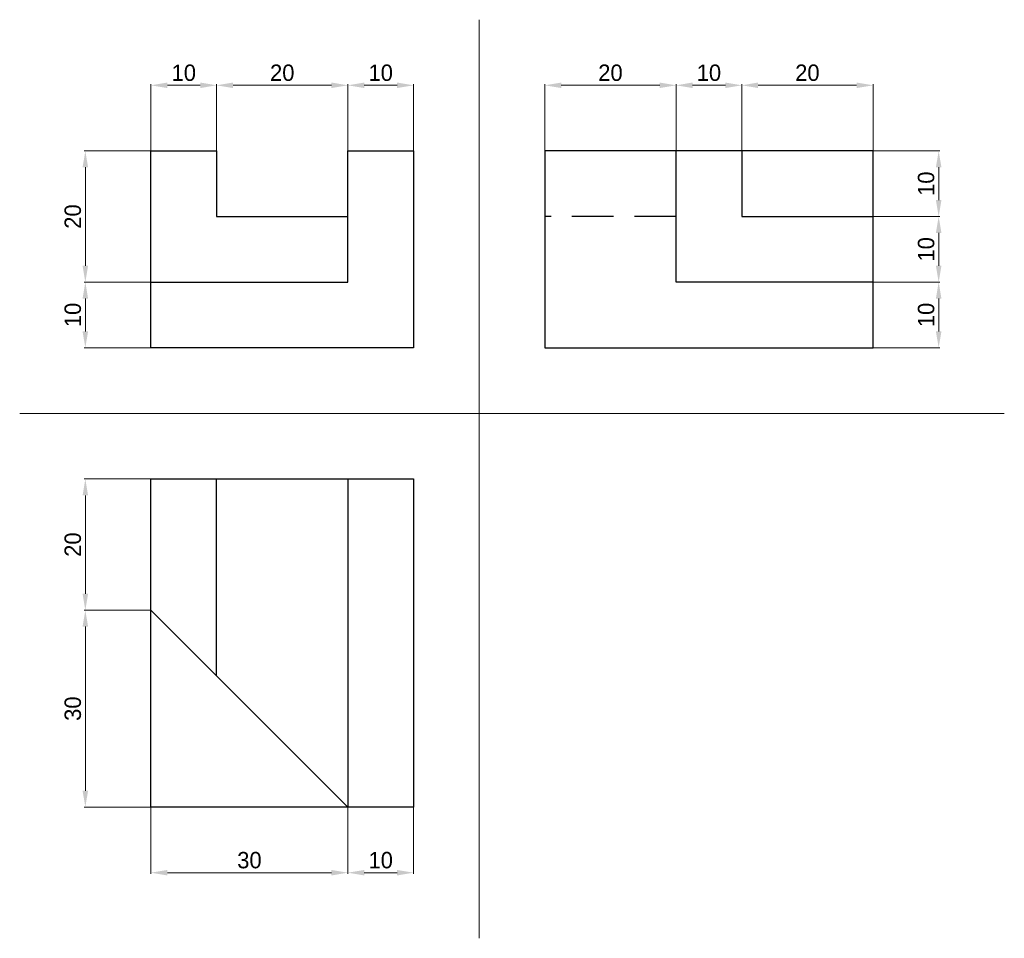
# Model space of a CAD drawing. Header units: inches. Extents: x 10 to 160, y 20 to 160.
import ezdxf

# ---------------------------------------------------------------- set-up
doc = ezdxf.new("R2010")
doc.units = ezdxf.units.IN
doc.header["$MEASUREMENT"] = 0
doc.linetypes.add('DASHED2', pattern=[9.525, 6.35, -3.175])
for name, color, linetype, lineweight in [('kote', 250, 'Continuous', 15), ('nevidljivi bridovi', 250, 'DASHED2', 30), ('pomoćna', 3, 'Continuous', 15), ('Vidljivi bridovi', 250, 'Continuous', 30)]:
    doc.layers.add(name, color=color, linetype=linetype, lineweight=lineweight)
doc.dimstyles.get("Standard").update_dxf_attribs({"dimtxt": 2.5, "dimasz": 2.5, "dimexe": 0.18, "dimexo": 0.0625, "dimgap": 0.65, "dimtad": 1, "dimdec": 0, "dimzin": 0, "dimdsep": 46, "dimtxsty": 'Standard', "dimcen": 0, "dimclrd": 256, "dimclre": 256, "dimadec": 0, "dimazin": 0, "dimtfac": 1, "dimtdec": 0, "dimtix": 1, "dimtofl": 0, "dimtmove": 0, "dimatfit": 0, "dimfxl": 1, "dimtolj": 1, "dimtzin": 0, "dimlwd": -1, "dimlwe": -1, "dimarcsym": 0})

# ---------------------------------------------------------------- blocks, each defined once
blk = doc.blocks.new('*D49')
at = {"layer": 'Defpoints', "color": 0}
for p in [(60, 150), (60, 140), (70, 140)]:
    blk.add_point(p, dxfattribs=at)
at = {"layer": 'kote'}
for p, q in [((60, 140.06), (60, 150.18)), ((67.5, 150), (62.5, 150)), ((70, 140.06), (70, 150.18))]:
    blk.add_line(p, q, dxfattribs=at)
for points in [[(62.5, 150.42), (62.5, 149.58), (60, 150)], [(67.5, 150.42), (67.5, 149.58), (70, 150)]]:
    blk.add_solid(points, dxfattribs=at)
at = {"layer": 'kote', "color": 0, "insert": (65, 151.9), "char_height": 2.5, "attachment_point": 5}
blk.add_mtext('\\A1;10', dxfattribs=at)
blk = doc.blocks.new('*D50')
at = {"layer": 'Defpoints', "color": 0}
for p in [(40, 150), (40, 130), (60, 130)]:
    blk.add_point(p, dxfattribs=at)
at = {"layer": 'kote'}
for p, q in [((40, 130.06), (40, 150.18)), ((57.5, 150), (42.5, 150)), ((60, 130.06), (60, 150.18))]:
    blk.add_line(p, q, dxfattribs=at)
for points in [[(42.5, 150.42), (42.5, 149.58), (40, 150)], [(57.5, 150.42), (57.5, 149.58), (60, 150)]]:
    blk.add_solid(points, dxfattribs=at)
at = {"layer": 'kote', "color": 0, "insert": (50, 151.9), "char_height": 2.5, "attachment_point": 5}
blk.add_mtext('\\A1;20', dxfattribs=at)
blk = doc.blocks.new('*D51')
at = {"layer": 'Defpoints', "color": 0}
for p in [(30, 150), (30, 140), (40, 140)]:
    blk.add_point(p, dxfattribs=at)
at = {"layer": 'kote'}
for p, q in [((30, 140.06), (30, 150.18)), ((37.5, 150), (32.5, 150)), ((40, 140.06), (40, 150.18))]:
    blk.add_line(p, q, dxfattribs=at)
for points in [[(32.5, 150.42), (32.5, 149.58), (30, 150)], [(37.5, 150.42), (37.5, 149.58), (40, 150)]]:
    blk.add_solid(points, dxfattribs=at)
at = {"layer": 'kote', "color": 0, "insert": (35, 151.9), "char_height": 2.5, "attachment_point": 5}
blk.add_mtext('\\A1;10', dxfattribs=at)
blk = doc.blocks.new('*D52')
at = {"layer": 'Defpoints', "color": 0}
for p in [(30, 140), (20, 120), (30, 120)]:
    blk.add_point(p, dxfattribs=at)
at = {"layer": 'kote'}
for p, q in [((29.94, 140), (19.82, 140)), ((20, 137.5), (20, 122.5)), ((29.94, 120), (19.82, 120))]:
    blk.add_line(p, q, dxfattribs=at)
for points in [[(19.58, 137.5), (20.42, 137.5), (20, 140)], [(19.58, 122.5), (20.42, 122.5), (20, 120)]]:
    blk.add_solid(points, dxfattribs=at)
at = {"layer": 'kote', "color": 0, "insert": (18.1, 130), "char_height": 2.5, "attachment_point": 5, "rotation": 90}
blk.add_mtext('\\A1;20', dxfattribs=at)
blk = doc.blocks.new('*D53')
at = {"layer": 'Defpoints', "color": 0}
for p in [(30, 120), (20, 110), (30, 110)]:
    blk.add_point(p, dxfattribs=at)
at = {"layer": 'kote'}
for p, q in [((29.94, 120), (19.82, 120)), ((20, 117.5), (20, 112.5)), ((29.94, 110), (19.82, 110))]:
    blk.add_line(p, q, dxfattribs=at)
for points in [[(19.58, 117.5), (20.42, 117.5), (20, 120)], [(19.58, 112.5), (20.42, 112.5), (20, 110)]]:
    blk.add_solid(points, dxfattribs=at)
at = {"layer": 'kote', "color": 0, "insert": (18.1, 115), "char_height": 2.5, "attachment_point": 5, "rotation": 90}
blk.add_mtext('\\A1;10', dxfattribs=at)
blk = doc.blocks.new('*D54')
at = {"layer": 'Defpoints', "color": 0}
for p in [(110, 150), (90, 140), (110, 140)]:
    blk.add_point(p, dxfattribs=at)
at = {"layer": 'kote'}
for p, q in [((90, 140.06), (90, 150.18)), ((92.5, 150), (107.5, 150)), ((110, 140.06), (110, 150.18))]:
    blk.add_line(p, q, dxfattribs=at)
for points in [[(92.5, 150.42), (92.5, 149.58), (90, 150)], [(107.5, 150.42), (107.5, 149.58), (110, 150)]]:
    blk.add_solid(points, dxfattribs=at)
at = {"layer": 'kote', "color": 0, "insert": (100, 151.9), "char_height": 2.5, "attachment_point": 5}
blk.add_mtext('\\A1;20', dxfattribs=at)
blk = doc.blocks.new('*D55')
at = {"layer": 'Defpoints', "color": 0}
for p in [(120, 150), (110, 140), (120, 140)]:
    blk.add_point(p, dxfattribs=at)
at = {"layer": 'kote'}
for p, q in [((110, 140.06), (110, 150.18)), ((112.5, 150), (117.5, 150)), ((120, 140.06), (120, 150.18))]:
    blk.add_line(p, q, dxfattribs=at)
for points in [[(112.5, 150.42), (112.5, 149.58), (110, 150)], [(117.5, 150.42), (117.5, 149.58), (120, 150)]]:
    blk.add_solid(points, dxfattribs=at)
at = {"layer": 'kote', "color": 0, "insert": (115, 151.9), "char_height": 2.5, "attachment_point": 5}
blk.add_mtext('\\A1;10', dxfattribs=at)
blk = doc.blocks.new('*D56')
at = {"layer": 'Defpoints', "color": 0}
for p in [(140, 150), (120, 140), (140, 140)]:
    blk.add_point(p, dxfattribs=at)
at = {"layer": 'kote'}
for p, q in [((120, 140.06), (120, 150.18)), ((122.5, 150), (137.5, 150)), ((140, 140.06), (140, 150.18))]:
    blk.add_line(p, q, dxfattribs=at)
for points in [[(122.5, 150.42), (122.5, 149.58), (120, 150)], [(137.5, 150.42), (137.5, 149.58), (140, 150)]]:
    blk.add_solid(points, dxfattribs=at)
at = {"layer": 'kote', "color": 0, "insert": (130, 151.9), "char_height": 2.5, "attachment_point": 5}
blk.add_mtext('\\A1;20', dxfattribs=at)
blk = doc.blocks.new('*D57')
at = {"layer": 'Defpoints', "color": 0}
for p in [(140, 140), (140, 130), (150, 130)]:
    blk.add_point(p, dxfattribs=at)
at = {"layer": 'kote'}
for p, q in [((140.06, 140), (150.18, 140)), ((150, 137.5), (150, 132.5)), ((140.06, 130), (150.18, 130))]:
    blk.add_line(p, q, dxfattribs=at)
for points in [[(149.58, 137.5), (150.42, 137.5), (150, 140)], [(149.58, 132.5), (150.42, 132.5), (150, 130)]]:
    blk.add_solid(points, dxfattribs=at)
at = {"layer": 'kote', "color": 0, "insert": (148.1, 135), "char_height": 2.5, "attachment_point": 5, "rotation": 90}
blk.add_mtext('\\A1;10', dxfattribs=at)
blk = doc.blocks.new('*D58')
at = {"layer": 'Defpoints', "color": 0}
for p in [(140, 130), (140, 120), (150, 120)]:
    blk.add_point(p, dxfattribs=at)
at = {"layer": 'kote'}
for p, q in [((140.06, 130), (150.18, 130)), ((150, 127.5), (150, 122.5)), ((140.06, 120), (150.18, 120))]:
    blk.add_line(p, q, dxfattribs=at)
for points in [[(149.58, 127.5), (150.42, 127.5), (150, 130)], [(149.58, 122.5), (150.42, 122.5), (150, 120)]]:
    blk.add_solid(points, dxfattribs=at)
at = {"layer": 'kote', "color": 0, "insert": (148.1, 125), "char_height": 2.5, "attachment_point": 5, "rotation": 90}
blk.add_mtext('\\A1;10', dxfattribs=at)
blk = doc.blocks.new('*D59')
at = {"layer": 'Defpoints', "color": 0}
for p in [(140, 120), (140, 110), (150, 110)]:
    blk.add_point(p, dxfattribs=at)
at = {"layer": 'kote'}
for p, q in [((140.06, 120), (150.18, 120)), ((150, 117.5), (150, 112.5)), ((140.06, 110), (150.18, 110))]:
    blk.add_line(p, q, dxfattribs=at)
for points in [[(149.58, 117.5), (150.42, 117.5), (150, 120)], [(149.58, 112.5), (150.42, 112.5), (150, 110)]]:
    blk.add_solid(points, dxfattribs=at)
at = {"layer": 'kote', "color": 0, "insert": (148.1, 115), "char_height": 2.5, "attachment_point": 5, "rotation": 90}
blk.add_mtext('\\A1;10', dxfattribs=at)
blk = doc.blocks.new('*D60')
at = {"layer": 'Defpoints', "color": 0}
for p in [(30, 90), (20, 70), (30, 70)]:
    blk.add_point(p, dxfattribs=at)
at = {"layer": 'kote'}
for p, q in [((29.94, 90), (19.82, 90)), ((20, 87.5), (20, 72.5)), ((29.94, 70), (19.82, 70))]:
    blk.add_line(p, q, dxfattribs=at)
for points in [[(19.58, 87.5), (20.42, 87.5), (20, 90)], [(19.58, 72.5), (20.42, 72.5), (20, 70)]]:
    blk.add_solid(points, dxfattribs=at)
at = {"layer": 'kote', "color": 0, "insert": (18.1, 80), "char_height": 2.5, "attachment_point": 5, "rotation": 90}
blk.add_mtext('\\A1;20', dxfattribs=at)
blk = doc.blocks.new('*D61')
at = {"layer": 'Defpoints', "color": 0}
for p in [(30, 70), (20, 40), (30, 40)]:
    blk.add_point(p, dxfattribs=at)
at = {"layer": 'kote'}
for p, q in [((29.94, 70), (19.82, 70)), ((20, 67.5), (20, 42.5)), ((29.94, 40), (19.82, 40))]:
    blk.add_line(p, q, dxfattribs=at)
for points in [[(19.58, 67.5), (20.42, 67.5), (20, 70)], [(19.58, 42.5), (20.42, 42.5), (20, 40)]]:
    blk.add_solid(points, dxfattribs=at)
at = {"layer": 'kote', "color": 0, "insert": (18.1, 55), "char_height": 2.5, "attachment_point": 5, "rotation": 90}
blk.add_mtext('\\A1;30', dxfattribs=at)
blk = doc.blocks.new('*D62')
at = {"layer": 'Defpoints', "color": 0}
for p in [(30, 40), (60, 40), (60, 30)]:
    blk.add_point(p, dxfattribs=at)
at = {"layer": 'kote'}
for p, q in [((30, 39.94), (30, 29.82)), ((60, 39.94), (60, 29.82)), ((32.5, 30), (57.5, 30))]:
    blk.add_line(p, q, dxfattribs=at)
for points in [[(32.5, 30.42), (32.5, 29.58), (30, 30)], [(57.5, 30.42), (57.5, 29.58), (60, 30)]]:
    blk.add_solid(points, dxfattribs=at)
at = {"layer": 'kote', "color": 0, "insert": (45, 31.9), "char_height": 2.5, "attachment_point": 5}
blk.add_mtext('\\A1;30', dxfattribs=at)
blk = doc.blocks.new('*D63')
at = {"layer": 'Defpoints', "color": 0}
for p in [(60, 40), (70, 40), (70, 30)]:
    blk.add_point(p, dxfattribs=at)
at = {"layer": 'kote'}
for p, q in [((60, 39.94), (60, 29.82)), ((70, 39.94), (70, 29.82)), ((62.5, 30), (67.5, 30))]:
    blk.add_line(p, q, dxfattribs=at)
for points in [[(62.5, 30.42), (62.5, 29.58), (60, 30)], [(67.5, 30.42), (67.5, 29.58), (70, 30)]]:
    blk.add_solid(points, dxfattribs=at)
at = {"layer": 'kote', "color": 0, "insert": (65, 31.9), "char_height": 2.5, "attachment_point": 5}
blk.add_mtext('\\A1;10', dxfattribs=at)

msp = doc.modelspace()

# ---------------------------------------------------------------- linework, layer by layer
at = {"layer": 'nevidljivi bridovi'}
msp.add_line((110, 130), (90, 130), dxfattribs=at)
at = {"layer": 'pomoćna'}
for p, q in [((80, 160), (80, 20)), ((10, 100), (160, 100))]:
    msp.add_line(p, q, dxfattribs=at)
at = {"layer": 'Vidljivi bridovi'}
for p, q in [((30, 110), (30, 140)), ((30, 140), (40, 140)), ((40, 140), (40, 130)), ((60, 130), (60, 140)), ((60, 140), (70, 140)), ((70, 140), (70, 110)), ((140, 140), (90, 140)), ((90, 140), (90, 110)), ((110, 120), (110, 140)), ((120, 140), (120, 130)), ((140, 110), (140, 140)), ((40, 130), (60, 130)), ((60, 120), (60, 130)), ((120, 130), (140, 130)), ((30, 120), (60, 120)), ((140, 120), (110, 120)), ((70, 110), (30, 110)), ((90, 110), (140, 110)), ((30, 90), (70, 90)), ((30, 40), (30, 90)), ((40, 60), (40, 90)), ((60, 90), (60, 40)), ((70, 90), (70, 40)), ((60, 40), (30, 70)), ((70, 40), (30, 40))]:
    msp.add_line(p, q, dxfattribs=at)

# ---------------------------------------------------------------- dimensions: what is measured, and where the dimension line sits
at = {"layer": 'kote'}
for base, p1, p2, picture, middle in [((30, 150), (40, 140), (30, 140), '*D51', (35, 151.9)), ((40, 150), (60, 130), (40, 130), '*D50', (50, 151.9)), ((60, 150), (70, 140), (60, 140), '*D49', (65, 151.9)), ((110, 150), (90, 140), (110, 140), '*D54', (100, 151.9)), ((120, 150), (110, 140), (120, 140), '*D55', (115, 151.9)), ((140, 150), (120, 140), (140, 140), '*D56', (130, 151.9)), ((60, 30), (30, 40), (60, 40), '*D62', (45, 31.9)), ((70, 30), (60, 40), (70, 40), '*D63', (65, 31.9))]:
    dim = msp.add_linear_dim(base=base, p1=p1, p2=p2, dimstyle='Standard', dxfattribs=at)
    dim.commit()
    dim.dimension.update_dxf_attribs({"geometry": picture, "text_midpoint": middle})
for base, p1, p2, picture, middle in [((20, 120), (30, 140), (30, 120), '*D52', (18.1, 130)), ((150, 130), (140, 140), (140, 130), '*D57', (148.1, 135)), ((150, 120), (140, 130), (140, 120), '*D58', (148.1, 125)), ((20, 110), (30, 120), (30, 110), '*D53', (18.1, 115)), ((150, 110), (140, 120), (140, 110), '*D59', (148.1, 115)), ((20, 70), (30, 90), (30, 70), '*D60', (18.1, 80)), ((20, 40), (30, 70), (30, 40), '*D61', (18.1, 55))]:
    dim = msp.add_linear_dim(base=base, p1=p1, p2=p2, angle=90, dimstyle='Standard', dxfattribs=at)
    dim.commit()
    dim.dimension.update_dxf_attribs({"geometry": picture, "text_midpoint": middle})

doc.saveas('drawing.dxf')
